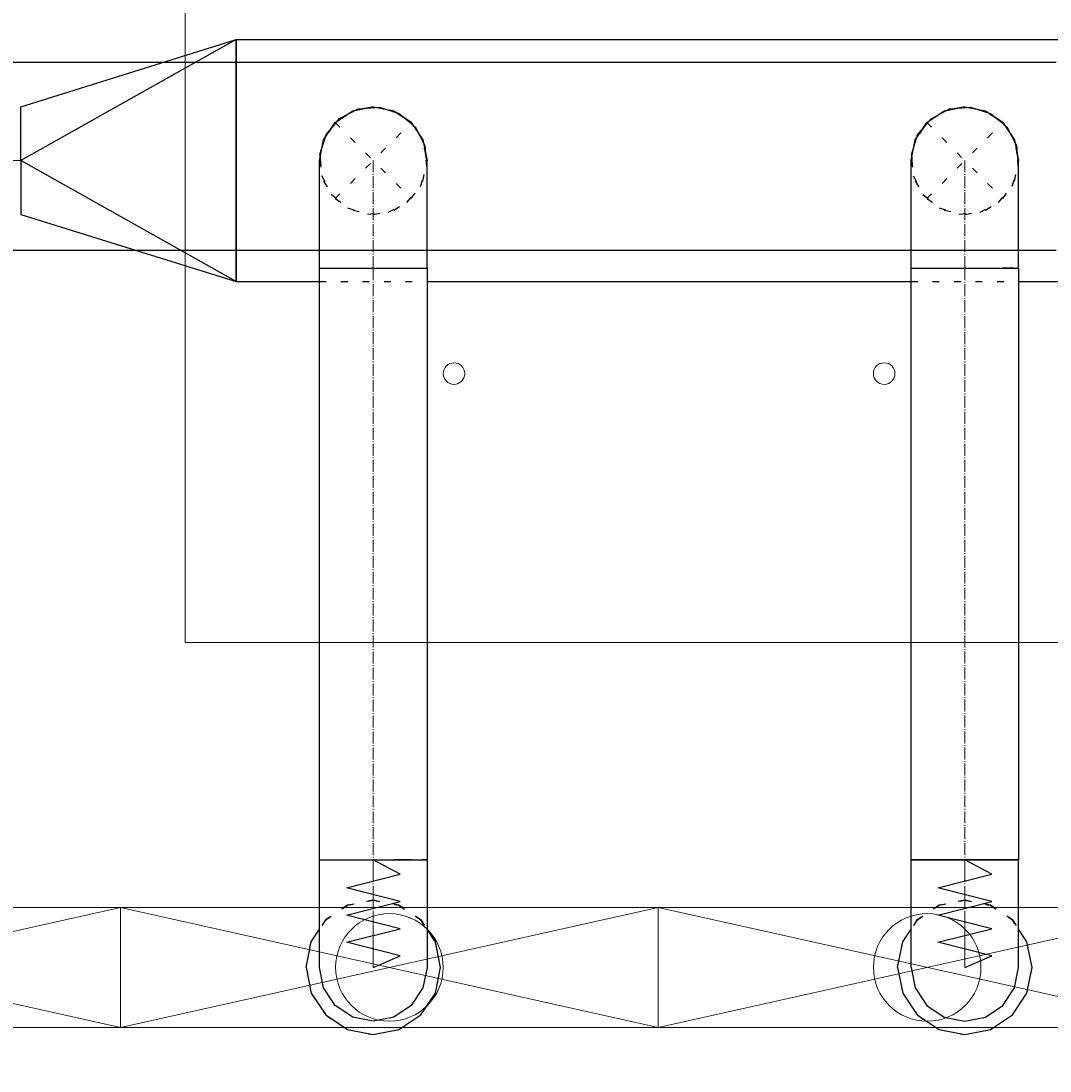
# Model space of a CAD drawing. Header units: centimetres. Extents: x -228435 to 46820, y -89367 to 152985.
# Tile 167 of 256: x -13245 to -11332, y 37803 to 39755. Entities that reach past the tile are written whole.
import ezdxf

# ---------------------------------------------------------------- set-up
doc = ezdxf.new("R2010")
doc.units = ezdxf.units.CM
doc.header["$LTSCALE"] = 50
doc.header["$PDMODE"] = 35
doc.header["$PDSIZE"] = 0.1
for name, pattern in [('CADVENT_CENTERLINE', [9.9, 7.4, -1, 0.5, -1]), ('CADVENT_HIDDEN', [0.8, 0.25, -0.55]), ('Kondygnacja  -0_5$0$HIDDEN', [9.525, 6.35, -3.175]), ('Kondygnacja  -0_5$0$HIDDEN2', [4.7625, 3.175, -1.5875])]:
    doc.linetypes.add(name, pattern=pattern)
doc.layers.get('0').update_dxf_attribs({"color": 8})
doc.layers.get('DEFPOINTS').update_dxf_attribs({"color": 8})
for name, color, linetype in [('01-103-Went PP_poziom-0_5$0$L_Nawiew', 250, 'Continuous'), ('bgde-nawiewDETAILS', 1, 'Continuous'), ('bgde-nawiewEXP', 250, 'Continuous'), ('bgde-nawiewHIDDEN', 250, 'Continuous'), ('Kondygnacja  -0_5$0$ARCH_KONSTR_POWYŻEJ RZUTU', 8, 'Kondygnacja  -0_5$0$HIDDEN'), ('Kondygnacja  -0_5$0$ARCH_KONSTR_POWYŻEJ RZUTU_IST', 8, 'Kondygnacja  -0_5$0$HIDDEN2')]:
    doc.layers.add(name, color=color, linetype=linetype)
for name, color, linetype, lineweight in [('bgde-nawiewCEN', 7, 'Continuous', 13), ('bgde_nawiewnik', 11, 'Continuous', 5), ('Kondygnacja  -0_5$0$ARCH_INFO_WYMIARY', 8, 'Continuous', 9), ('SU Lampy kwadratowe  -05$0$ARCH_SUFITY_PODWIESZANE', 8, 'Continuous', 9)]:
    doc.layers.add(name, color=color, linetype=linetype, lineweight=lineweight)
doc.styles.add('Kondygnacja  -0_5$0$Romans', font='Romans.shx', dxfattribs={"width": 0.7})
doc.dimstyles.new('Kondygnacja  -0_5$0$Wymiary 1-100', dxfattribs={"dimtxt": 12, "dimasz": 10, "dimexe": 5, "dimexo": 0, "dimgap": 4, "dimtad": 1, "dimrnd": 0.5, "dimzin": 12, "dimdsep": 46, "dimtxsty": 'Kondygnacja  -0_5$0$Romans', "dimblk": 'Kondygnacja  -0_5$0$_Oblique', "dimcen": 10, "dimdle": 10, "dimclrt": 55, "dimazin": 0, "dimtfac": 1, "dimtmove": 1, "dimatfit": 3, "dimfxl": 8, "dimfxlon": 1, "dimtolj": 1, "dimtzin": 0, "dimarcsym": 0})

# ---------------------------------------------------------------- blocks, each defined once
blk = doc.blocks.new('SU Lampy kwadratowe  -05')
at = {"layer": 'SU Lampy kwadratowe  -05$0$ARCH_SUFITY_PODWIESZANE'}
blk.add_lwpolyline([(10820, 8540), (11000, 8540), (11000, 8360), (10820, 8360)], close=True, dxfattribs=at)
for centre in [(10870, 8410), (10950, 8410)]:
    blk.add_circle(centre, 2, dxfattribs=at)
blk = doc.blocks.new('Kondygnacja  -0_5$0$konstrukcja istniejąca -0.5')
at = {"layer": 'Kondygnacja  -0_5$0$ARCH_KONSTR_POWYŻEJ RZUTU_IST', "ltscale": 10, "elevation": 0}
for points in [[(9938, 8467.89), (10982, 8467.89)], [(10982, 8432.89), (9938, 8432.89)]]:
    blk.add_lwpolyline(points, dxfattribs=at)
blk = doc.blocks.new('Kondygnacja  -0_5$0$_Oblique')
at = {"color": 0, "linetype": 'ByBlock', "lineweight": -2}
blk.add_line((-0.5, -0.5), (0.5, 0.5), dxfattribs=at)
blk = doc.blocks.new('*D212')
at = {"layer": 'DEFPOINTS', "color": 0}
for p in [(-30586.3, 81900), (-30681.1, 12489.5), (9064, 12489.5)]:
    blk.add_point(p, dxfattribs=at)
at = {"layer": 'Kondygnacja  -0_5$0$ARCH_INFO_WYMIARY', "color": 0, "lineweight": -2}
for p, q in [((-30681.1, 81910), (-30681.1, 12479.5)), ((-30673.1, 81900), (-30686.1, 81900)), ((-30673.1, 12489.5), (-30686.1, 12489.5))]:
    blk.add_line(p, q, dxfattribs=at)
at = {"layer": 'Kondygnacja  -0_5$0$ARCH_INFO_WYMIARY', "color": 0, "lineweight": -2, "xscale": 10, "yscale": 10, "zscale": 10}
for p, rotation in [((-30681.1, 81900), 90), ((-30681.1, 12489.5), 270)]:
    blk.add_blockref('Kondygnacja  -0_5$0$_Oblique', p, dxfattribs=dict(at, rotation=rotation))
at = {"layer": 'Kondygnacja  -0_5$0$ARCH_INFO_WYMIARY', "color": 55, "insert": (-30691.1, 47194.8), "char_height": 12, "attachment_point": 5, "rotation": 90, "style": 'Kondygnacja  -0_5$0$Romans'}
blk.add_mtext('\\A1;69410.5', dxfattribs=at)
blk = doc.blocks.new('A$C066D7839')
at = {"layer": 'bgde_nawiewnik'}
for p, q in [((-50, -11.15), (-50, 11.15)), ((-50, 11.15), (50, 11.15)), ((-50, -11.15), (50, 11.15)), ((50, -11.15), (-50, 11.15)), ((50, 11.15), (50, -11.15)), ((50, -11.15), (-50, -11.15))]:
    blk.add_line(p, q, dxfattribs=at)
blk.add_circle((0, 0), 10, dxfattribs=at)

msp = doc.modelspace()

# ---------------------------------------------------------------- linework, layer by layer
at = {"layer": 'bgde-nawiewCEN', "linetype": 'CADVENT_CENTERLINE', "ltscale": 0.06}
for p, q in [((-13245.031, 39495.952), (-13340.031, 39495.952)), ((-12590.031, 39296.017), (-12590.031, 39496.017)), ((-11490.031, 39296.017), (-11490.031, 39496.017)), ((-12590.031, 39295.952), (-12590.031, 38196.041)), ((-11490.031, 39295.952), (-11490.031, 38196.041)), ((-12590.031, 38196.041), (-12590.031, 38177.345)), ((-11490.031, 38196.041), (-11490.031, 38177.345)), ((-12590.031, 38177.345), (-12590.031, 38126.234)), ((-11490.031, 38177.345), (-11490.031, 38126.234)), ((-12590.031, 38126.234), (-12590.031, 38098.441)), ((-11490.031, 38126.234), (-11490.031, 38098.441)), ((-12590.031, 38098.441), (-12590.031, 38074.915)), ((-11490.031, 38098.441), (-11490.031, 38074.915)), ((-12590.031, 38074.915), (-12590.031, 38055.3)), ((-11490.031, 38074.915), (-11490.031, 38055.3)), ((-12590.031, 38055.3), (-12590.031, 38039.241)), ((-11490.031, 38055.3), (-11490.031, 38039.241)), ((-12590.031, 38039.241), (-12590.031, 38026.382)), ((-12590.031, 38026.382), (-12590.031, 38016.367)), ((-11490.031, 38039.241), (-11490.031, 38026.382)), ((-11490.031, 38026.382), (-11490.031, 38016.367)), ((-12590.031, 38016.367), (-12590.031, 38008.841)), ((-12590.031, 38008.841), (-12590.031, 38003.448)), ((-11490.031, 38016.367), (-11490.031, 38008.841)), ((-11490.031, 38008.841), (-11490.031, 38003.448)), ((-12590.031, 38003.448), (-12590.031, 37999.834)), ((-12590.031, 37999.834), (-12590.031, 37997.641)), ((-12590.031, 37997.641), (-12590.031, 37996.515)), ((-12590.031, 37996.515), (-12590.031, 37996.041)), ((-11490.031, 38003.448), (-11490.031, 37999.834)), ((-11490.031, 37999.834), (-11490.031, 37997.641)), ((-11490.031, 37997.641), (-11490.031, 37996.515)), ((-11490.031, 37996.515), (-11490.031, 37996.041))]:
    msp.add_line(p, q, dxfattribs=at)
at = {"layer": 'bgde-nawiewDETAILS', "linetype": 'CADVENT_HIDDEN'}
for p, q in [((-12660.742, 39425.306), (-12519.321, 39566.728)), ((-12660.742, 39566.728), (-12519.321, 39425.306)), ((-11560.742, 39425.306), (-11419.321, 39566.728)), ((-11560.742, 39566.728), (-11419.321, 39425.306))]:
    msp.add_line(p, q, dxfattribs=at)
at = {"layer": 'bgde-nawiewEXP', "linetype": 'Continuous'}
for points in [[(-13245.031, 39495.952), (-13245.031, 39595.952), (-12845.031, 39720.952)], [(-12845.032, 39720.952), (-12845.032, 39720.952)], [(-13245.031, 39395.952), (-12845.031, 39270.952), (-13245.031, 39495.952), (-13245.031, 39403.564)], [(-12845.03, 39270.952), (-12845.03, 39270.952)], [(-12690.031, 38126.234), (-12690.031, 38196.041), (-12497.643, 38196.041), (-12497.643, 38196.041), (-12490.031, 38196.041), (-12490.031, 37996.041), (-12497.643, 37957.773), (-12519.321, 37925.33), (-12551.763, 37903.653), (-12590.031, 37896.041), (-12628.3, 37903.653), (-12660.742, 37925.33), (-12682.419, 37957.773), (-12690.031, 37996.041), (-12690.031, 38098.441)]]:
    msp.add_lwpolyline(points, close=True, dxfattribs=at)
for points in [[(-12845.032, 39720.952), (-1249.893, 39721.004)], [(-12845.032, 39720.952), (-12845.032, 39720.952)], [(-12845.032, 39720.952), (-12845.03, 39270.952), (-12845.03, 39270.952), (-12845.031, 39491.232)], [(-12845.031, 39270.952), (-12845.031, 39720.952)], [(-12660.742, 39566.728), (-12628.3, 39588.405), (-12590.031, 39596.017), (-12612.812, 39591.486)], [(-12660.742, 39566.728), (-12628.3, 39588.405), (-12620.542, 39589.948)], [(-12657.635, 39568.014), (-12652.545, 39574.068), (-12617.918, 39592.05), (-12594.777, 39594.051)], [(-12590.031, 39596.017), (-12551.763, 39588.405), (-12545.186, 39584.011)], [(-12590.031, 39596.017), (-12551.763, 39588.405), (-12519.321, 39566.728), (-12538.633, 39579.632)], [(-12586.925, 39594.73), (-12579.045, 39595.412), (-12541.844, 39583.641), (-12524.067, 39568.693)], [(-11560.742, 39566.728), (-11528.3, 39588.405), (-11490.031, 39596.017), (-11513.192, 39591.41)], [(-11560.742, 39566.728), (-11528.3, 39588.405), (-11520.802, 39589.896)], [(-11557.718, 39567.98), (-11552.819, 39573.848), (-11518.255, 39591.952), (-11494.735, 39594.069)], [(-11490.031, 39596.017), (-11451.763, 39588.405), (-11445.407, 39584.158)], [(-11490.031, 39596.017), (-11451.763, 39588.405), (-11419.321, 39566.728), (-11438.955, 39579.847)], [(-11487.007, 39594.764), (-11479.394, 39595.449), (-11442.152, 39583.81), (-11424.024, 39568.676)], [(-12690.031, 39496.017), (-12682.419, 39534.285), (-12660.742, 39566.728), (-12673.646, 39547.415)], [(-12689.426, 39507.004), (-12677.656, 39544.204), (-12662.708, 39561.982)], [(-12519.321, 39566.728), (-12497.643, 39534.285), (-12496.1, 39526.528)], [(-12519.321, 39566.728), (-12497.643, 39534.285), (-12490.031, 39496.017)], [(-12518.034, 39563.621), (-12511.98, 39558.531), (-12493.998, 39523.903), (-12491.997, 39500.763)], [(-11590.031, 39496.017), (-11582.419, 39534.285), (-11560.742, 39566.728), (-11573.862, 39547.093)], [(-11589.464, 39506.655), (-11577.824, 39543.896), (-11562.69, 39562.024)], [(-11419.321, 39566.728), (-11397.643, 39534.285), (-11396.152, 39526.788)], [(-11419.321, 39566.728), (-11397.643, 39534.285), (-11390.031, 39496.017), (-11394.638, 39519.178)], [(-11418.068, 39563.703), (-11412.2, 39558.804), (-11394.097, 39524.24), (-11391.98, 39500.721)], [(-12690.031, 39296.017), (-12690.031, 39496.017), (-12682.419, 39534.285), (-12678.025, 39540.862)], [(-11590.031, 39296.017), (-11590.031, 39496.017), (-11582.419, 39534.285), (-11578.172, 39540.641)], [(-12690.031, 39296.017), (-12490.031, 39296.017), (-12490.031, 39496.017), (-12494.563, 39518.797)], [(-12689.426, 39507.004), (-12688.745, 39499.124)], [(-11589.464, 39506.655), (-11588.779, 39499.041)], [(-11397.643, 39296.017), (-11390.031, 39296.017), (-11390.031, 39496.017)], [(-12690.031, 38196.041), (-12690.031, 39295.952), (-12490.031, 39295.952), (-12490.031, 38196.041), (-12497.643, 38196.041)], [(-11590.031, 39296.017), (-11397.643, 39296.017)], [(-11590.031, 37996.041), (-11582.419, 37957.773), (-11560.742, 37925.33), (-11528.3, 37903.653), (-11490.031, 37896.041), (-11451.763, 37903.653), (-11419.321, 37925.33), (-11397.643, 37957.773), (-11390.031, 37996.041), (-11390.031, 38196.041), (-11490.031, 38196.041), (-11490.031, 38196.041), (-11590.031, 38196.041), (-11590.031, 39295.952), (-11397.643, 39295.952)], [(-11397.643, 39296.017), (-11419.321, 39296.017)], [(-11397.643, 39295.952), (-11419.321, 39295.952)], [(-11397.643, 39295.952), (-11390.031, 39295.952), (-11390.031, 38196.041), (-11397.643, 38196.041)], [(-12845.03, 39270.952), (-12690.031, 39270.953)], [(-12490.031, 39270.954), (-11590.031, 39270.958)], [(-11390.031, 39270.959), (-10367.431, 39270.963)], [(-12690.031, 38196.041), (-12519.321, 38196.041)], [(-12519.321, 38196.041), (-12551.763, 38196.041)], [(-12519.321, 38196.041), (-12497.643, 38196.041), (-12497.643, 38196.041), (-12490.031, 38196.041)], [(-11590.031, 37996.041), (-11590.031, 38196.041), (-11451.763, 38196.041), (-11451.763, 38196.041), (-11397.643, 38196.041)], [(-11397.643, 38196.041), (-11419.321, 38196.041)], [(-11397.643, 38196.041), (-11390.031, 38196.041)], [(-12715.031, 37996.041), (-12705.516, 37948.206), (-12678.42, 37907.653), (-12637.867, 37880.556), (-12590.031, 37871.041), (-12542.196, 37880.556), (-12501.643, 37907.653), (-12474.546, 37948.206), (-12465.031, 37996.041), (-12474.546, 38043.877), (-12490.031, 38067.051)], [(-12715.031, 37996.041), (-12705.516, 38043.877), (-12690.031, 38067.051)], [(-11615.031, 37996.041), (-11605.516, 37948.206), (-11578.42, 37907.653), (-11537.867, 37880.556), (-11490.031, 37871.041), (-11442.196, 37880.556), (-11401.643, 37907.653), (-11374.546, 37948.206), (-11365.031, 37996.041), (-11374.546, 38043.877), (-11390.031, 38067.051)], [(-11615.031, 37996.041), (-11605.516, 38043.877), (-11590.031, 38067.051)]]:
    msp.add_lwpolyline(points, dxfattribs=at)
at = {"layer": 'bgde-nawiewEXP'}
for points in [[(-12590.031, 37996.041), (-12540.031, 38017.339), (-12640.031, 38042.701), (-12540.031, 38067.921), (-12640.031, 38093.206), (-12540.031, 38118.741), (-12640.031, 38144.1), (-12540.031, 38169.559), (-12590.031, 38196.041)], [(-11490.031, 37996.041), (-11440.031, 38017.339), (-11540.031, 38042.701), (-11440.031, 38067.921), (-11540.031, 38093.206), (-11440.031, 38118.741), (-11540.031, 38144.1), (-11440.031, 38169.559), (-11490.031, 38196.041)]]:
    msp.add_lwpolyline(points, dxfattribs=at)
at = {"layer": 'bgde-nawiewHIDDEN', "linetype": 'CADVENT_HIDDEN'}
for points in [[(-12845.032, 39720.952), (-12845.031, 39491.232)], [(-12620.542, 39589.948), (-12612.812, 39591.486)], [(-12594.777, 39594.051), (-12586.925, 39594.73)], [(-11520.802, 39589.896), (-11513.192, 39591.41)], [(-11494.735, 39594.069), (-11487.007, 39594.764)], [(-12662.708, 39561.982), (-12657.635, 39568.014)], [(-12545.186, 39584.011), (-12538.633, 39579.632)], [(-12524.067, 39568.693), (-12518.034, 39563.621)], [(-11562.69, 39562.024), (-11557.718, 39567.98)], [(-11445.407, 39584.158), (-11438.955, 39579.847)], [(-11424.024, 39568.676), (-11418.068, 39563.703)], [(-12678.025, 39540.862), (-12673.646, 39547.415)], [(-11578.172, 39540.641), (-11573.862, 39547.093)], [(-12496.1, 39526.528), (-12494.563, 39518.797)], [(-11396.152, 39526.788), (-11394.638, 39519.178)], [(-12690.031, 39496.017), (-12682.419, 39457.749), (-12660.742, 39425.306), (-12628.3, 39403.629), (-12590.031, 39396.017), (-12551.763, 39403.629), (-12519.321, 39425.306), (-12497.643, 39457.749), (-12490.031, 39496.017)], [(-12688.745, 39499.124), (-12686.064, 39468.131), (-12668.083, 39433.503), (-12638.218, 39408.393), (-12601.018, 39396.622), (-12562.145, 39399.984), (-12527.517, 39417.966), (-12502.407, 39447.83), (-12490.637, 39485.03), (-12491.997, 39500.763)], [(-11590.031, 39496.017), (-11582.419, 39457.749), (-11560.742, 39425.306), (-11528.3, 39403.629), (-11490.031, 39396.017), (-11451.763, 39403.629), (-11419.321, 39425.306), (-11397.643, 39457.749), (-11390.031, 39496.017)], [(-11588.779, 39499.041), (-11585.966, 39467.794), (-11567.863, 39433.229), (-11537.911, 39408.224), (-11500.669, 39396.584), (-11461.808, 39400.082), (-11427.244, 39418.185), (-11402.239, 39448.138), (-11390.599, 39485.379), (-11391.98, 39500.721)], [(-12690.031, 39270.953), (-12490.031, 39270.954)], [(-11590.031, 39270.958), (-11390.031, 39270.959)], [(-12715.031, 37996.041), (-12705.516, 37948.206), (-12678.42, 37907.653), (-12637.867, 37880.556), (-12590.031, 37871.041), (-12542.196, 37880.556), (-12501.643, 37907.653), (-12474.546, 37948.206), (-12465.031, 37996.041), (-12474.546, 38043.877), (-12501.643, 38084.429), (-12542.196, 38111.526), (-12590.031, 38121.041), (-12637.867, 38111.526), (-12678.42, 38084.429), (-12690.031, 38067.051)], [(-12715.031, 37996.041), (-12705.516, 38043.877), (-12678.42, 38084.429), (-12637.867, 38111.526), (-12590.031, 38121.041), (-12542.196, 38111.526), (-12501.643, 38084.429), (-12490.031, 38067.051)], [(-11615.031, 37996.041), (-11605.516, 37948.206), (-11578.42, 37907.653), (-11537.867, 37880.556), (-11490.031, 37871.041), (-11442.196, 37880.556), (-11401.643, 37907.653), (-11374.546, 37948.206), (-11365.031, 37996.041), (-11374.546, 38043.877), (-11401.643, 38084.429), (-11442.196, 38111.526), (-11490.031, 38121.041), (-11537.867, 38111.526), (-11578.42, 38084.429), (-11590.031, 38067.051)], [(-11615.031, 37996.041), (-11605.516, 38043.877), (-11578.42, 38084.429), (-11537.867, 38111.526), (-11490.031, 38121.041), (-11442.196, 38111.526), (-11401.643, 38084.429), (-11390.031, 38067.051)]]:
    msp.add_lwpolyline(points, dxfattribs=at)

# ---------------------------------------------------------------- block references
at = {"layer": '01-103-Went PP_poziom-0_5$0$L_Nawiew', "xscale": 10, "yscale": 10, "zscale": 10}
for p in [(-13560.036, 37996.041, -359.816), (-12560.036, 37996.041, -359.816), (-11560.036, 37996.041, -359.816)]:
    msp.add_blockref('A$C066D7839', p, dxfattribs=at)
at = {"layer": 'Kondygnacja  -0_5$0$ARCH_KONSTR_POWYŻEJ RZUTU', "xscale": 10, "yscale": 10, "zscale": 10}
msp.add_blockref('Kondygnacja  -0_5$0$konstrukcja istniejąca -0.5', (-121140, -45000), dxfattribs=at)
at = {"layer": 'SU Lampy kwadratowe  -05$0$ARCH_SUFITY_PODWIESZANE', "xscale": 10, "yscale": 10, "zscale": 10}
msp.add_blockref('SU Lampy kwadratowe  -05', (-121140, -45000), dxfattribs=at)

# ---------------------------------------------------------------- dimensions: what is measured, and where the dimension line sits
at = {"layer": 'Kondygnacja  -0_5$0$ARCH_INFO_WYMIARY'}
dim = msp.add_linear_dim(base=(-30681.114, 12489.5), p1=(-30586.301, 81900), p2=(9064, 12489.5), angle=90, dimstyle='Kondygnacja  -0_5$0$Wymiary 1-100', dxfattribs=at)
dim.commit()
dim.dimension.update_dxf_attribs({"geometry": '*D212', "text_midpoint": (-30691.114, 47194.75)})

doc.saveas('drawing.dxf')
